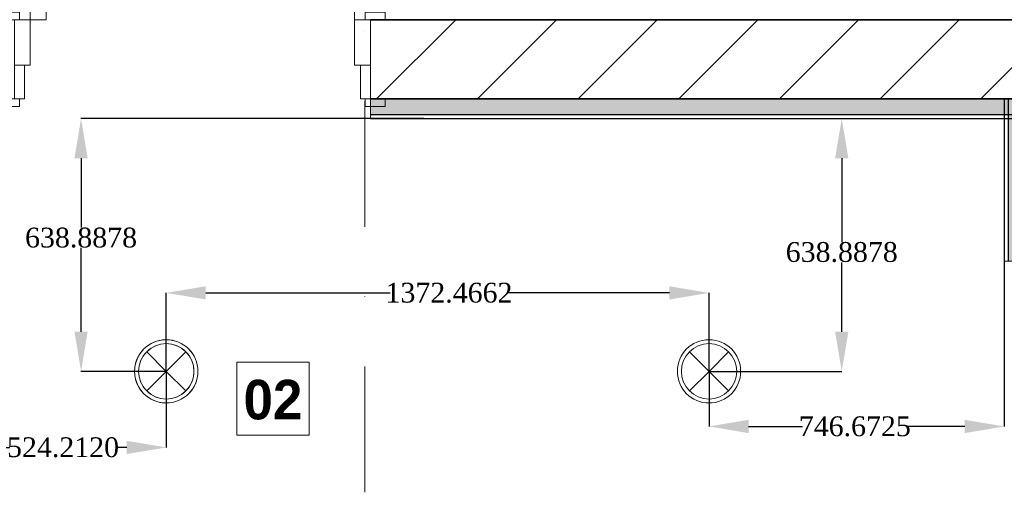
# Model space of a CAD drawing. Header units: inches. Extents: x -177438 to 34922, y -9538 to 55319.
# Tile 12 of 59: x -16003 to -13513, y 205 to 1392. Entities that reach past the tile are written whole.
import ezdxf

# ---------------------------------------------------------------- set-up
doc = ezdxf.new("R2010")
doc.units = ezdxf.units.IN
doc.header["$MEASUREMENT"] = 0
doc.set_wipeout_variables(frame=1)
doc.linetypes.add('Dot & Dashed', pattern=[670.277762, 317.5, -176.388889, 0, -176.388874])
for name, color, linetype in [('- განათება', 7, 'Continuous'), ('Marker - Section', 7, 'Continuous'), ('New_Structural - Bearing', 7, 'Continuous'), ('Structural - Bearing', 7, 'Continuous')]:
    doc.layers.add(name, color=color, linetype=linetype)
for name, color, linetype, lineweight in [('Archicad Doors_Pen_No__1', 7, 'Continuous', 13), ('New_Annotation - Text_Pen_No__20', 1, 'Continuous', 0), ('New_Structural - Bearing_Pen_No__1', 7, 'Continuous', 13), ('Structural - Bearing_Pen_No__27', 7, 'Continuous', 35)]:
    doc.layers.add(name, color=color, linetype=linetype, lineweight=lineweight)
for name, color, linetype, lineweight, true_color in [('Marker - Section_Pen_No__108', 7, 'Continuous', 13, 0xfd8379), ('New_Interior - Lamp_Pen_No__77', 7, 'Continuous', 20, 0xffeb28), ('New_Structural - Bearing_Pen_No__255', 7, 'Continuous', 13, 0xe8e8e8), ('New_Structural - Bearing_Pen_No__5', 7, 'Continuous', 25, 0x40a5ff)]:
    doc.layers.add(name, color=color, linetype=linetype, lineweight=lineweight, true_color=true_color)
doc.styles.add('GENERATED_STYLE_4', font='txt')
doc.styles.get("Standard").update_dxf_attribs({"font": 'arial.ttf'})
doc.dimstyles.get("Standard").update_dxf_attribs({"dimtxt": 0.18, "dimasz": 0.18, "dimexe": 0.18, "dimexo": 0.0625, "dimgap": 0.09, "dimtad": 0, "dimtih": 1, "dimtoh": 1, "dimdec": 4, "dimzin": 0, "dimdsep": 46, "dimtxsty": 'Standard', "dimcen": 0.09, "dimadec": 0, "dimazin": 0, "dimtfac": 1, "dimtdec": 4, "dimtofl": 0, "dimtmove": 0, "dimatfit": 3, "dimfxl": 1, "dimtolj": 1, "dimtzin": 0, "dimarcsym": 0})

# ---------------------------------------------------------------- blocks, each defined once
blk = doc.blocks.new('Door')
at = {"layer": 'Archicad Doors_Pen_No__1', "color": 7, "linetype": 'Continuous', "lineweight": 13}
for p, q in [((370, 0), (370, 820)), ((370, 820), (410, 820)), ((410, 820), (410, 0)), ((-487, 0), (-487, 19)), ((-487, 19), (-437, 19)), ((-437, 0), (-487, 0)), ((-450, 0), (-487, 0)), ((-450, 0), (-487, 0)), ((-410, 0), (-450, 0)), ((-450, 0), (-450, -115)), ((-450, 0), (-450, -115)), ((-450, 0), (-450, -115)), ((-437, 19), (-437, 0)), ((-410, -115), (-410, 0)), ((410, 0), (370, 0)), ((450, 0), (410, 0)), ((410, 0), (410, -115)), ((437, 19), (487, 19)), ((437, 0), (437, 19)), ((487, 0), (437, 0)), ((450, -115), (450, 0)), ((450, 0), (450, -115)), ((450, 0), (450, -115)), ((450, 0), (487, 0)), ((450, 0), (487, 0)), ((487, 19), (487, 0)), ((-450, -200), (-450, -115)), ((-450, -115), (-425, -115)), ((-450, -115), (-410, -115)), ((-450, -115), (-450, -200)), ((-450, -115), (-450, -200)), ((-425, -115), (-425, -200)), ((410, -115), (450, -115)), ((425, -200), (425, -115)), ((425, -115), (450, -115)), ((450, -115), (450, -200)), ((450, -115), (450, -200)), ((450, -115), (450, -200)), ((-487, -219), (-487, -200)), ((-487, -200), (-437, -200)), ((-450, -200), (-487, -200)), ((-450, -200), (-487, -200)), ((-437, -219), (-487, -219)), ((-425, -200), (-450, -200)), ((-437, -200), (-437, -219)), ((450, -200), (425, -200)), ((437, -200), (487, -200)), ((437, -219), (437, -200)), ((487, -219), (437, -219)), ((450, -200), (487, -200)), ((450, -200), (487, -200)), ((487, -200), (487, -219))]:
    blk.add_line(p, q, dxfattribs=at)
blk.add_arc((410, 0), 820, 90, 180, dxfattribs=at)
blk = doc.blocks.new('Rectangular Door Opening')
at = {"layer": 'Archicad Doors_Pen_No__1', "color": 7, "linetype": 'Continuous', "lineweight": 13}
for p, q in [((-450, 0), (-450, 200)), ((450, 0), (450, 200))]:
    blk.add_line(p, q, dxfattribs=at)
blk = doc.blocks.new('Wall_8', base_point=(-41183.8, 22232.4))
at = {"layer": 'Structural - Bearing', "linetype": 'Continuous', "lineweight": 0, "true_color": 0x000000}
h = blk.add_hatch(dxfattribs=at)
h.set_pattern_fill('MASONRY_BLOCK', color=18, style=0, pattern_type=2)
h.set_pattern_definition([(45, (0, 0), (-127.2792, 127.2792), [])])
h.paths.add_polyline_path([(-41183.8, 22432.4), (-45893.3, 22432.4), (-45893.3, 22232.4), (-41183.8, 22232.4)])
at = {"layer": 'Structural - Bearing_Pen_No__27', "color": 7, "linetype": 'Continuous', "lineweight": 35}
for p, q in [((-45893.3, 22432.4), (-45856.3, 22432.4)), ((-45893.3, 22232.4), (-45856.3, 22232.4))]:
    blk.add_line(p, q, dxfattribs=at)
at = {"layer": 'Structural - Bearing_Pen_No__27', "color": 7, "linetype": 'Continuous', "lineweight": 35, "flags": 128}
for points in [[(-41183.8, 22432.4), (-45893.3, 22432.4)], [(-45893.3, 22232.4), (-44240.4, 22232.4)]]:
    blk.add_lwpolyline(points, dxfattribs=at)
at = {"layer": 'Archicad Doors_Pen_No__1', "color": 7, "linetype": 'Continuous', "lineweight": 13, "xscale": -1, "zscale": 1000}
blk.add_blockref('Door', (-46343.3, 22432.4), dxfattribs=at)
at = {"layer": 'Archicad Doors_Pen_No__1', "color": 7, "linetype": 'Continuous', "lineweight": 13, "xscale": -1, "zscale": 1000, "rotation": 180}
blk.add_blockref('Rectangular Door Opening', (-46343.3, 22432.4), dxfattribs=at)
blk = doc.blocks.new('Wall_22', base_point=(-44240.4, 22232.4))
at = {"layer": 'New_Structural - Bearing_Pen_No__255', "linetype": 'Continuous', "lineweight": 13, "true_color": 0xe8e8e8}
blk.add_hatch(color=254, dxfattribs=at).paths.add_polyline_path([(-44240.4, 21821.7), (-44240.4, 22232.4), (-44280.4, 22232.4), (-44280.4, 21821.7)])
at = {"layer": 'New_Structural - Bearing_Pen_No__1', "color": 7, "linetype": 'Continuous', "lineweight": 13, "flags": 128}
for points in [[(-44280.4, 22232.4), (-44290.4, 22232.4)], [(-44240.4, 22232.4), (-44280.4, 22232.4)], [(-44280.4, 21821.7), (-44290.4, 21821.7)], [(-44240.4, 21821.7), (-44280.4, 21821.7)]]:
    blk.add_lwpolyline(points, dxfattribs=at)
at = {"layer": 'New_Structural - Bearing_Pen_No__5', "color": 161, "linetype": 'Continuous', "lineweight": 25, "true_color": 0x40a5ff}
blk.add_line((-44280.4, 22232.4), (-44280.4, 21821.7), dxfattribs=at)
at = {"layer": 'New_Structural - Bearing_Pen_No__5', "color": 161, "linetype": 'Continuous', "lineweight": 25, "true_color": 0x40a5ff, "flags": 128}
for points in [[(-44290.4, 22232.4), (-44290.4, 21821.7)], [(-44240.4, 21821.7), (-44240.4, 22232.4)]]:
    blk.add_lwpolyline(points, dxfattribs=at)
blk = doc.blocks.new('Wall_40', base_point=(-45893.3, 22232.4))
at = {"layer": 'New_Structural - Bearing_Pen_No__255', "linetype": 'Continuous', "lineweight": 13, "true_color": 0xe8e8e8}
blk.add_hatch(color=254, dxfattribs=at).paths.add_polyline_path([(-44240.4, 22232.4), (-45893.3, 22232.4), (-45893.3, 22192.4), (-44240.4, 22192.4)])
at = {"layer": 'New_Structural - Bearing_Pen_No__1', "color": 7, "linetype": 'Continuous', "lineweight": 13, "flags": 128}
for points in [[(-45893.3, 22232.4), (-45893.3, 22192.4)], [(-44240.4, 22232.4), (-44240.4, 22192.4)], [(-45893.3, 22192.4), (-45893.3, 22182.4)], [(-44240.4, 22192.4), (-44240.4, 22182.4)]]:
    blk.add_lwpolyline(points, dxfattribs=at)
at = {"layer": 'New_Structural - Bearing_Pen_No__5', "color": 161, "linetype": 'Continuous', "lineweight": 25, "true_color": 0x40a5ff}
blk.add_line((-45893.3, 22192.4), (-44240.4, 22192.4), dxfattribs=at)
at = {"layer": 'New_Structural - Bearing_Pen_No__5', "color": 161, "linetype": 'Continuous', "lineweight": 25, "true_color": 0x40a5ff, "flags": 128}
for points in [[(-44240.4, 22232.4), (-45893.3, 22232.4)], [(-45893.3, 22182.4), (-44240.4, 22182.4)]]:
    blk.add_lwpolyline(points, dxfattribs=at)
blk = doc.blocks.new('Cutting Plane_3', base_point=(-45907.6, 11703.1))
at = {"layer": 'Marker - Section_Pen_No__108', "color": 11, "linetype": 'Dot & Dashed', "lineweight": 13, "true_color": 0xfd8379}
blk.add_line((-45907.6, 11853.1), (-45907.6, 40288), dxfattribs=at)
blk = doc.blocks.new('Recessed Spot')
at = {"layer": 'New_Interior - Lamp_Pen_No__77', "color": 2, "linetype": 'Continuous', "lineweight": 20, "true_color": 0xffeb28}
for q in [(-49.5, 49.5), (49.5, 49.5), (-49.5, -49.5), (49.5, -49.5)]:
    blk.add_line((0, 0), q, dxfattribs=at)
at = {"layer": 'New_Interior - Lamp_Pen_No__77', "color": 2, "linetype": 'Continuous', "lineweight": 20, "true_color": 0xffeb28, "flags": 128}
blk.add_lwpolyline([(80, 0, 1), (-80, 0, 1)], format="xyb", close=True, dxfattribs=at)
at = {"layer": 'New_Interior - Lamp_Pen_No__77', "color": 2, "linetype": 'Continuous', "lineweight": 20, "true_color": 0xffeb28}
blk.add_circle((0, 0), 70, dxfattribs=at)
blk = doc.blocks.new('*D841')
at = {"layer": '- განათება', "color": 0, "lineweight": -2, "transparency": 16777216}
for p, q in [((-15632.1, 502.8), (-15632.1, 310.3)), ((-16156.3, 494), (-16156.3, 310.3)), ((-16056.3, 310.5), (-16027.2, 310.5)), ((-15732.1, 310.5), (-15758.8, 310.5))]:
    blk.add_line(p, q, dxfattribs=at)
at = {"layer": '- განათება', "color": 0, "transparency": 16777216}
for points in [[(-16056.3, 327.2), (-16056.3, 293.8), (-16156.3, 310.5)], [(-15732.1, 327.2), (-15732.1, 293.8), (-15632.1, 310.5)]]:
    blk.add_solid(points, dxfattribs=at)
at = {"layer": 'Defpoints', "color": 0, "transparency": 16777216}
for p in [(-15632.1, 502.8), (-16156.3, 494.1), (-16156.3, 310.5)]:
    blk.add_point(p, dxfattribs=at)
at = {"layer": '- განათება', "color": 0, "transparency": 16777216, "insert": (-15893, 310.5), "char_height": 50, "attachment_point": 5}
blk.add_mtext('\\A1;{\\fSylfaen|b0|i0|c0|p18;524.2120}', dxfattribs=at)
blk = doc.blocks.new('*D842')
at = {"layer": '- განათება', "color": 0, "lineweight": -2, "transparency": 16777216}
for p, q in [((-14981.1, 1141.7), (-15847.7, 1141.7)), ((-15847.5, 1041.7), (-15847.5, 866.1)), ((-15847.5, 602.8), (-15847.5, 814.9)), ((-15632.1, 502.8), (-15847.7, 502.8))]:
    blk.add_line(p, q, dxfattribs=at)
at = {"layer": '- განათება', "color": 0, "transparency": 16777216}
for points in [[(-15864.2, 1041.7), (-15830.8, 1041.7), (-15847.5, 1141.7)], [(-15864.2, 602.8), (-15830.8, 602.8), (-15847.5, 502.8)]]:
    blk.add_solid(points, dxfattribs=at)
at = {"layer": 'Defpoints', "color": 0, "transparency": 16777216}
for p in [(-15847.5, 1141.7), (-14981, 1141.7), (-15632.1, 502.8)]:
    blk.add_point(p, dxfattribs=at)
at = {"layer": '- განათება', "color": 0, "transparency": 16777216, "insert": (-15847.5, 840.5), "char_height": 50, "attachment_point": 5}
blk.add_mtext('\\A1;{\\fSylfaen|b0|i0|c0|p18;638.8878}', dxfattribs=at)
blk = doc.blocks.new('*D843')
at = {"layer": '- განათება', "color": 0, "lineweight": -2, "transparency": 16777216}
for p, q in [((-14268.3, 1141.7), (-13923.8, 1141.7)), ((-13924, 1041.7), (-13924, 829.6)), ((-13924, 602.8), (-13924, 778.4)), ((-14259.5, 502.8), (-13923.8, 502.8))]:
    blk.add_line(p, q, dxfattribs=at)
at = {"layer": '- განათება', "color": 0, "transparency": 16777216}
for points in [[(-13940.7, 1041.7), (-13907.3, 1041.7), (-13924, 1141.7)], [(-13940.7, 602.8), (-13907.3, 602.8), (-13924, 502.8)]]:
    blk.add_solid(points, dxfattribs=at)
at = {"layer": 'Defpoints', "color": 0, "transparency": 16777216}
for p in [(-14268.4, 1141.7), (-13924, 1141.7), (-14259.6, 502.8)]:
    blk.add_point(p, dxfattribs=at)
at = {"layer": '- განათება', "color": 0, "transparency": 16777216, "insert": (-13924, 804), "char_height": 50, "attachment_point": 5}
blk.add_mtext('\\A1;{\\fSylfaen|b0|i0|c0|p18;638.8878}', dxfattribs=at)
blk = doc.blocks.new('*D844')
at = {"layer": '- განათება', "color": 0, "lineweight": -2, "transparency": 16777216}
for p, q in [((-13512.9, 908.9), (-13512.9, 363.3)), ((-14259.6, 502.8), (-14259.6, 363.3)), ((-14159.6, 363.5), (-14023.6, 363.5)), ((-13612.9, 363.5), (-13758.4, 363.5))]:
    blk.add_line(p, q, dxfattribs=at)
at = {"layer": '- განათება', "color": 0, "transparency": 16777216}
for points in [[(-14159.6, 380.2), (-14159.6, 346.8), (-14259.6, 363.5)], [(-13612.9, 380.2), (-13612.9, 346.8), (-13512.9, 363.5)]]:
    blk.add_solid(points, dxfattribs=at)
at = {"layer": 'Defpoints', "color": 0, "transparency": 16777216}
for p in [(-13512.9, 909), (-14259.6, 502.8), (-13512.9, 363.5)]:
    blk.add_point(p, dxfattribs=at)
at = {"layer": '- განათება', "color": 0, "transparency": 16777216, "insert": (-13891, 363.5), "char_height": 50, "attachment_point": 5}
blk.add_mtext('\\A1;{\\fSylfaen|b0|i0|c0|p18;746.6725}', dxfattribs=at)
blk = doc.blocks.new('*D845')
at = {"layer": '- განათება', "color": 0, "lineweight": -2, "transparency": 16777216}
for p, q in [((-15632.1, 502.9), (-15632.1, 701.4)), ((-15532.1, 701.2), (-15066.1, 701.2)), ((-14359.6, 701.2), (-14768.1, 701.2)), ((-14259.6, 502.9), (-14259.6, 701.4))]:
    blk.add_line(p, q, dxfattribs=at)
at = {"layer": '- განათება', "color": 0, "transparency": 16777216}
for points in [[(-15532.1, 717.9), (-15532.1, 684.5), (-15632.1, 701.2)], [(-14359.6, 717.9), (-14359.6, 684.5), (-14259.6, 701.2)]]:
    blk.add_solid(points, dxfattribs=at)
at = {"layer": 'Defpoints', "color": 0, "transparency": 16777216}
for p in [(-15632.1, 701.2), (-15632.1, 502.8), (-14259.6, 502.8)]:
    blk.add_point(p, dxfattribs=at)
at = {"layer": '- განათება', "color": 0, "transparency": 16777216, "insert": (-14917.1, 701.2), "char_height": 50, "attachment_point": 5}
blk.add_mtext('\\A1;{\\fSylfaen|b0|i0|c0|p18;1372.4662}', dxfattribs=at)
blk = doc.blocks.new('AVARIULI GANATEBA')
at = {"layer": '- განათება', "color": 3, "linetype": 'Continuous', "lineweight": 20}
for q in [(-49.5, 49.5), (49.5, 49.5), (-49.5, -49.5), (49.5, -49.5)]:
    blk.add_line((0, 0), q, dxfattribs=at)
for major_axis, start_param, end_param in [((56.6, 56.6), 0.785398, 3.926991), ((56.6, 56.6), 3.926991, 7.068583), ((-49.5, 49.5), 2.356194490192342, 8.639379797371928)]:
    blk.add_ellipse((0, 0), major_axis=major_axis, ratio=1, start_param=start_param, end_param=end_param, dxfattribs=at)

msp = doc.modelspace()

# ---------------------------------------------------------------- block references
at = {"layer": '- განათება', "color": 1}
msp.add_blockref('AVARIULI GANATEBA', (-15632.07195, 502.84978), dxfattribs=at)
at = {"layer": '- განათება', "color": 2, "linetype": 'Continuous', "lineweight": 20, "true_color": 0xffeb28, "zscale": 1000}
for p in [(-15632.07195, 502.84978), (-14259.60571, 502.84978)]:
    msp.add_blockref('Recessed Spot', p, dxfattribs=at)
at = {"layer": 'New_Structural - Bearing', "color": 7, "lineweight": 35}
for name, p in [('Wall_40', (-15115.79922, 1191.73756)), ('Wall_22', (-13462.9332, 1191.73756))]:
    msp.add_blockref(name, p, dxfattribs=at)
at = {"layer": 'Structural - Bearing', "color": 7, "lineweight": 35}
msp.add_blockref('Wall_8', (-10406.28398, 1191.73756), dxfattribs=at)

# ---------------------------------------------------------------- dimensions: what is measured, and where the dimension line sits
at = {"layer": '- განათება', "color": 1}
for base, p1, p2, angle, picture, middle in [((-13924, 1141.73756), (-14259.60571, 502.84978), (-14268.38964, 1141.73756), 90, '*D843', (-13924, 804)), ((-16156.28398, 310.5), (-15632.07195, 502.84978), (-16156.28398, 494.06584), 180, '*D841', (-15893, 310.5))]:
    dim = msp.add_linear_dim(base=base, p1=p1, p2=p2, angle=angle, text='{\\fSylfaen|b0|i0|c0|p18;<>}', dimstyle='Standard', override={"dimtxt": 50, "dimasz": 100}, dxfattribs=at)
    dim.commit()
    dim.dimension.update_dxf_attribs({"geometry": picture, "text_midpoint": middle, "dimtype": 160})
dim = msp.add_linear_dim(base=(-13512.9332, 363.5), p1=(-14259.60571, 502.84978), p2=(-13512.9332, 909), text='{\\fSylfaen|b0|i0|c0|p18;<>}', dimstyle='Standard', override={"dimtxt": 50, "dimasz": 100}, dxfattribs=at)
dim.commit()
dim.dimension.update_dxf_attribs({"geometry": '*D844', "text_midpoint": (-13891, 363.5), "dimtype": 160})

# ---------------------------------------------------------------- wipeouts: each hides what was drawn before it
at = {"color": 1, "linetype": 'Continuous', "lineweight": 0, "ltscale": 254505.503939}
msp.add_wipeout([(-15453.54649, 341.42007), (-15271.00095, 341.42007), (-15271.00095, 526.26944), (-15453.54649, 526.26944)], dxfattribs=at).dxf.layer = 'New_Annotation - Text_Pen_No__20'

# ---------------------------------------------------------------- next in the draw order: linework, layer by layer
at = {"layer": 'New_Annotation - Text_Pen_No__20', "color": 1, "linetype": 'Continuous', "lineweight": 0, "flags": 128}
msp.add_lwpolyline([(-15453.54649, 341.42007), (-15271.00095, 341.42007), (-15271.00095, 526.26944), (-15453.54649, 526.26944), (-15453.54649, 341.42007)], close=True, dxfattribs=at)

# ---------------------------------------------------------------- next in the draw order: block references
at = {"layer": 'Marker - Section', "color": 11, "lineweight": 13, "true_color": 0xfd8379}
msp.add_blockref('Cutting Plane_3', (-15130.06954, -9337.64184), dxfattribs=at)

# ---------------------------------------------------------------- next in the draw order: texts
at = {"layer": 'New_Annotation - Text_Pen_No__20', "color": 1, "linetype": 'Continuous', "lineweight": 0, "insert": (-15362.27372, 481.34823), "char_height": 100, "attachment_point": 2, "style": 'GENERATED_STYLE_4'}
msp.add_mtext('\\A1;{\\pqc;\\fBOG 2018|b1|i0|c0|p0;\\W1.000000;0\\fBOG 2018|b1|i0|c0|p0;\\W1.000000;2}', dxfattribs=at)

# ---------------------------------------------------------------- next in the draw order: dimensions: what is measured, and where the dimension line sits
at = {"layer": '- განათება', "color": 1}
for base, p1, p2, angle, picture, middle in [((-15847.5, 1141.73756), (-15632.07195, 502.84978), (-14981, 1141.73756), 90, '*D842', (-15847.5, 840.5)), ((-15632.07195, 701.20017), (-14259.60571, 502.84978), (-15632.07195, 502.84978), 180, '*D845', (-14917.13193, 701.20017))]:
    dim = msp.add_linear_dim(base=base, p1=p1, p2=p2, angle=angle, text='{\\fSylfaen|b0|i0|c0|p18;<>}', dimstyle='Standard', override={"dimtxt": 50, "dimasz": 100}, dxfattribs=at)
    dim.commit()
    dim.dimension.update_dxf_attribs({"geometry": picture, "text_midpoint": middle, "dimtype": 160})

doc.saveas('drawing.dxf')
